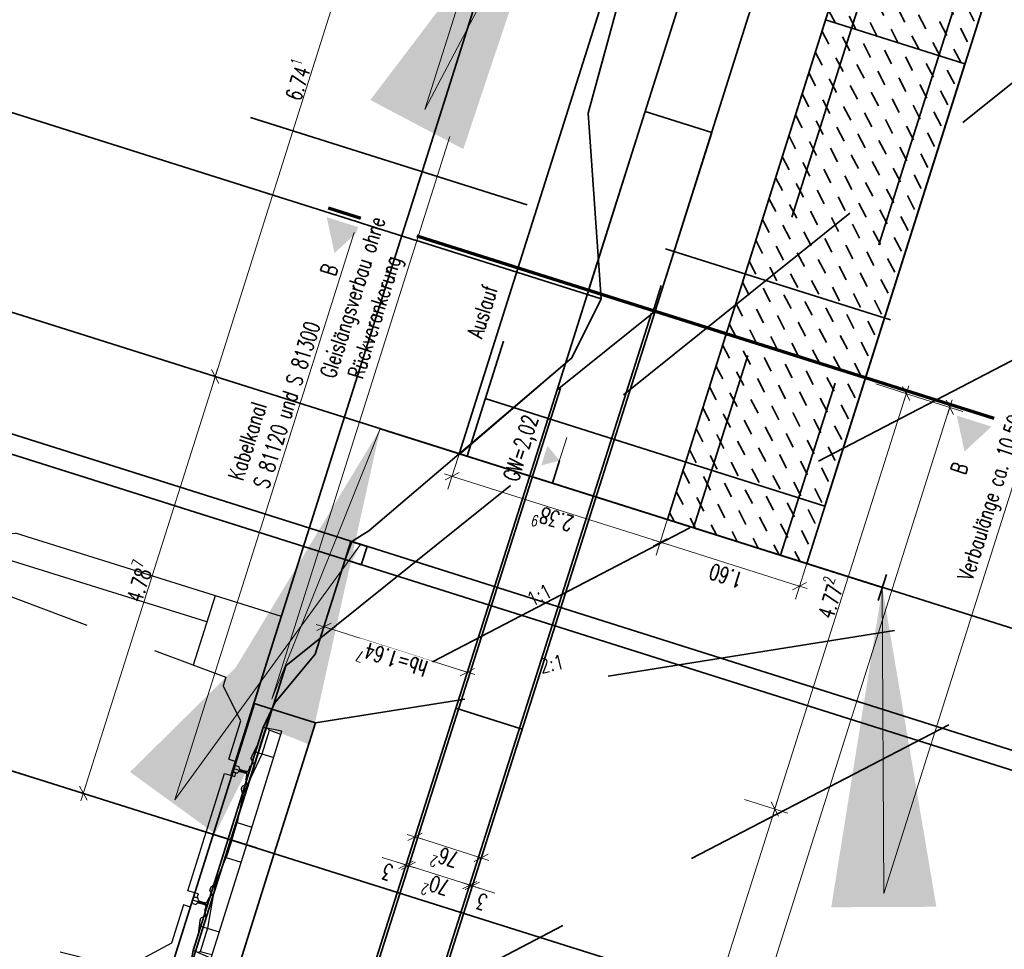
# Model space of a CAD drawing. Header units: metres. Extents: x -11 to 3521450, y 0 to 5943726.
# Tile 85 of 97: x 3521396 to 3521406, y 5943348 to 5943358. Entities that reach past the tile are written whole.
import ezdxf
from ezdxf.enums import TextEntityAlignment as Align

# ---------------------------------------------------------------- set-up
doc = ezdxf.new("R2010")
doc.units = ezdxf.units.M
doc.header["$PDMODE"] = 35
doc.header["$PDSIZE"] = 0.1
for name, pattern in [('AUSGEZOGEN', [2, 1, 1]), ('JIS_02_0.7', [1.35, 0.75, -0.6]), ('STRICHLINIE', [19.05, 12.7, -6.35]), ('Strichpunkt', [25.4, 12.7, -6.35, 0, -6.35]), ('STRICHPUNKT2_2', [6.35, 3.175, -1.5875, 0, -1.5875]), ('Verdeckt2', [4.7625, 3.175, -1.5875]), ('VERDECKT2_2', [2.38125, 1.5875, -0.79375])]:
    doc.linetypes.add(name, pattern=pattern)
for name, color, linetype in [('IB_LIRA_018', 3, 'Continuous'), ('IBJ_Entwässerung', 170, 'Continuous'), ('IBJ_Sonstiges', 10, 'Continuous'), ('T__SCHN', 1, 'Continuous'), ('T__TEXT', 2, 'Continuous'), ('T__VERM', 3, 'Continuous')]:
    doc.layers.add(name, color=color, linetype=linetype)
for name, color, linetype, true_color in [('IBJ_Bestand', 7, 'Continuous', 0x898989), ('IBJ_DB-Grenze', 3, 'Continuous', 0x00ff00), ('IBJ_Rückbau', 40, 'Continuous', 0xffbf00)]:
    doc.layers.add(name, color=color, linetype=linetype, true_color=true_color)
doc.layers.add('IBJ_Hilfslinien', color=210, linetype='Continuous', plot=False)
doc.styles.add('SIMPLEX7', font='simplexd.shx', dxfattribs={"width": 0.7})
doc.styles.add('SIMPLEX8', font='simplexd.shx', dxfattribs={"width": 0.8})
doc.styles.get("Standard").update_dxf_attribs({"font": 'simplex.shx', "width": 0.7})
doc.dimstyles.new('SOFI35$0', dxfattribs={"dimtxt": 3.5, "dimasz": 0.35, "dimexe": 0.18, "dimexo": 0.0625, "dimgap": 0.945, "dimtad": 1, "dimdec": 3, "dimrnd": 0.001, "dimzin": 0, "dimdsep": 46, "dimtxsty": 'Standard', "dimblk1": 'SOF_BEMSTR1', "dimblk2": 'SOF_BEMSTR2', "dimsah": 1, "dimcen": 3.5, "dimse1": 1, "dimse2": 1, "dimclrd": 1, "dimclre": 1, "dimclrt": 2, "dimadec": 0, "dimazin": 0, "dimtfac": 1, "dimtdec": 3, "dimtmove": 0, "dimatfit": 3, "dimfxl": 1, "dimtolj": 1, "dimtzin": 0, "dimlwd": 0, "dimlwe": 0, "dimarcsym": 0})
doc.dimstyles.new('SOFI35$7', dxfattribs={"dimscale": 0, "dimtxt": 3.5, "dimasz": 3.5, "dimexe": 0.18, "dimexo": 0.0625, "dimgap": 0.945, "dimtad": 1, "dimdec": 3, "dimrnd": 0.001, "dimzin": 0, "dimdsep": 46, "dimtxsty": 'Standard', "dimblk1": 'SOF_BEMSTR1', "dimblk2": 'SOF_BEMSTR2', "dimcen": 3.5, "dimse1": 1, "dimse2": 1, "dimclrd": 1, "dimclre": 1, "dimclrt": 2, "dimadec": 0, "dimazin": 0, "dimtfac": 1, "dimtdec": 3, "dimtmove": 0, "dimatfit": 0, "dimfxl": 1, "dimtolj": 1, "dimtzin": 0, "dimlwd": 0, "dimlwe": 0, "dimarcsym": 0})

# ---------------------------------------------------------------- blocks, each defined once
blk = doc.blocks.new('Druckbereich')
at = {"layer": 'IBJ_Hilfslinien', "linetype": 'AUSGEZOGEN', "lineweight": 35}
for p, q in [((82.234, 163.347, 0), (82.232, 174.405, 0)), ((80.733, 168.347, 0), (83.733, 168.347, 0)), ((83.733, 167.848, 0), (83.733, 168.347, 0))]:
    blk.add_line(p, q, dxfattribs=at)
at = {"layer": 'IBJ_Sonstiges', "color": 7, "linetype": 'Verdeckt2', "lineweight": 35}
for p, q in [((80.733, 167.847, 0), (82.233, 167.847, 0)), ((83.733, 167.848, 0), (82.233, 167.847, 0)), ((93.74, 157.847, 0), (83.733, 167.848, 0)), ((88.737, 157.847, 0), (83.733, 167.848, 0))]:
    blk.add_line(p, q, dxfattribs=at)
at = {"layer": 'T__TEXT', "char_height": 0.31023, "attachment_point": 3, "style": 'SIMPLEX8'}
for s, insert, rotation in [('{\\H0.5x;1:1}', (85.955, 165.892), 315.0166), ('{\\H0.5x;2:1}', (85.262, 165.5), 300.0166)]:
    blk.add_mtext_dynamic_manual_height_columns(s, width=7.19212, gutter_width=0.776, heights=[0], dxfattribs=dict(at, insert=insert, rotation=rotation))
blk = doc.blocks.new('A$C2bd612a1')
at = {"layer": 'IBJ_Sonstiges', "rotation": 359.9886756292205}
blk.add_blockref('Druckbereich', (-83.351, -168.328, 0), dxfattribs=at)
blk = doc.blocks.new('A$C9e748f13')
at = {"layer": 'IBJ_Hilfslinien', "linetype": 'Continuous', "lineweight": 35}
for p in [(-1.485, -0.08), (1.515, -0.28)]:
    blk.add_line(p, (1.515, -0.08), dxfattribs=at)
at = {"layer": 'T__VERM', "linetype": 'AUSGEZOGEN', "lineweight": 35}
blk.add_blockref('A$C2bd612a1', (1.099, -0.282, 0), dxfattribs=at)
blk = doc.blocks.new('A$C938e4b3e')
at = {"layer": 'IBJ_Sonstiges', "color": 2, "linetype": 'Continuous', "lineweight": 35}
blk.add_blockref('A$C9e748f13', (0.85, 0), dxfattribs=at)
blk = doc.blocks.new('Lichtraumprofil GC')
at = {"layer": 'IB_LIRA_018', "color": 252, "linetype": 'STRICHPUNKT2_2'}
blk.add_line((-50.599, -150.869), (-50.561, -143.87, 0), dxfattribs=at)
at = {"layer": 'IB_LIRA_018', "color": 252}
for p, q in [((-51.673, -144.214, 0), (-52.075, -144.511, 0)), ((-50.563, -144.22, 0), (-51.673, -144.214, 0)), ((-50.563, -144.22, 0), (-49.453, -144.225, 0)), ((-49.453, -144.225, 0), (-49.055, -144.528, 0)), ((-52.08, -145.461, 0), (-52.075, -144.511, 0)), ((-49.06, -145.478, 0), (-49.055, -144.528, 0)), ((-51.636, -144.714, 0), (-52.038, -145.012, 0)), ((-50.566, -144.719, 0), (-51.636, -144.714, 0)), ((-50.566, -144.719, 0), (-49.496, -144.725, 0)), ((-49.496, -144.725, 0), (-49.098, -145.027, 0)), ((-52.038, -145.012, 0), (-52.04, -145.462, 0)), ((-49.098, -145.027, 0), (-49.1, -145.477, 0)), ((-52.43, -145.46, 0), (-53.08, -147.306, 0)), ((-50.57, -145.469, 0), (-52.43, -145.46, 0)), ((-50.57, -145.469, 0), (-48.71, -145.479, 0)), ((-48.71, -145.479, 0), (-48.08, -147.333, 0)), ((-53.096, -150.356), (-53.08, -147.306, 0)), ((-48.096, -150.383), (-48.08, -147.333, 0)), ((-51.313, -150.366), (-53.096, -150.356)), ((-51.35, -150.365), (-51.351, -150.538)), ((-51.314, -150.404), (-51.313, -150.366)), ((-51.269, -150.404), (-51.314, -150.404)), ((-51.269, -150.404), (-51.268, -150.366)), ((-49.923, -150.373), (-51.268, -150.366)), ((-49.924, -150.411), (-49.923, -150.373)), ((-49.924, -150.411), (-49.879, -150.411)), ((-49.879, -150.411), (-49.878, -150.373)), ((-49.878, -150.373), (-48.096, -150.383)), ((-49.842, -150.373), (-49.843, -150.546)), ((-51.899, -150.745), (-51.877, -150.535)), ((-51.688, -150.536), (-51.877, -150.535)), ((-51.688, -150.536), (-51.54, -150.512)), ((-51.598, -150.521), (-51.599, -150.746)), ((-51.107, -150.549), (-51.598, -150.612)), ((-51.538, -150.512), (-51.514, -150.512)), ((-51.506, -150.515), (-51.479, -150.548)), ((-51.455, -150.537), (-51.464, -150.548)), ((-51.251, -150.538), (-51.455, -150.537)), ((-51.251, -150.538), (-51.242, -150.549)), ((-51.199, -150.517), (-51.227, -150.549)), ((-51.166, -150.514), (-51.192, -150.513)), ((-51.108, -150.549), (-51.161, -150.515)), ((-51.107, -150.549), (-50.797, -150.581)), ((-50.087, -150.554), (-50.397, -150.583)), ((-50.087, -150.554), (-49.596, -150.623)), ((-50.086, -150.554), (-50.033, -150.521)), ((-50.027, -150.52), (-50.002, -150.52)), ((-49.994, -150.523), (-49.967, -150.556)), ((-49.943, -150.545), (-49.952, -150.556)), ((-49.943, -150.545), (-49.739, -150.546)), ((-49.739, -150.546), (-49.73, -150.557)), ((-49.687, -150.525), (-49.715, -150.557)), ((-49.655, -150.522), (-49.68, -150.521)), ((-49.506, -150.547), (-49.653, -150.522)), ((-49.596, -150.532), (-49.597, -150.757)), ((-49.506, -150.547), (-49.317, -150.548)), ((-49.297, -150.759), (-49.317, -150.548)), ((-51.87, -150.611), (-51.883, -150.592)), ((-51.863, -150.745), (-51.87, -150.611)), ((-51.598, -150.612), (-51.87, -150.611)), ((-50.797, -150.581), (-50.798, -150.751)), ((-50.597, -150.582), (-50.797, -150.581)), ((-50.597, -150.582), (-50.397, -150.583)), ((-50.397, -150.583), (-50.398, -150.753)), ((-49.596, -150.623), (-49.324, -150.624)), ((-49.332, -150.758), (-49.324, -150.624)), ((-49.324, -150.624), (-49.311, -150.606)), ((-50.598, -150.752), (-51.899, -150.745)), ((-50.598, -150.752), (-49.297, -150.759))]:
    blk.add_line(p, q, dxfattribs=at)
at = {"layer": 'IB_LIRA_018', "color": 252, "linetype": 'VERDECKT2_2'}
for p, q in [((-52.281, -146.465, 0), (-51.641, -145.624, 0)), ((-51.641, -145.624, 0), (-50.571, -145.629, 0)), ((-49.501, -145.635, 0), (-50.571, -145.629, 0)), ((-48.869, -146.484, 0), (-49.501, -145.635, 0)), ((-52.439, -146.77, 0), (-52.281, -146.465, 0)), ((-48.715, -146.789, 0), (-48.869, -146.484, 0)), ((-52.439, -146.77, 0), (-52.277, -149.981)), ((-48.715, -146.789, 0), (-48.911, -149.998)), ((-52.277, -149.981), (-52.177, -149.981)), ((-51.87, -150.283), (-52.177, -149.981)), ((-49.32, -150.296), (-49.011, -149.998)), ((-48.911, -149.998), (-49.011, -149.998)), ((-51.431, -150.285), (-51.87, -150.283)), ((-51.268, -150.286), (-49.923, -150.293)), ((-49.76, -150.294), (-49.32, -150.296))]:
    blk.add_line(p, q, dxfattribs=at)
at = {"layer": 'IB_LIRA_018', "color": 252, "linetype": 'Verdeckt2'}
for p, q in [((-52.792, -149.598), (-52.78, -147.308, 0)), ((-52.78, -147.308, 0), (-52.412, -147.31, 0)), ((-48.38, -147.331, 0), (-48.748, -147.329, 0)), ((-48.392, -149.621), (-48.38, -147.331, 0)), ((-53.092, -149.596), (-52.296, -149.6)), ((-48.092, -149.623), (-48.888, -149.618)), ((-51.432, -150.365), (-51.431, -150.285)), ((-51.268, -150.366), (-51.268, -150.286)), ((-49.923, -150.293), (-49.923, -150.373)), ((-49.76, -150.294), (-49.76, -150.374))]:
    blk.add_line(p, q, dxfattribs=at)
at = {"layer": 'IB_LIRA_018', "color": 252}
for points in [[(-51.386, -150.379, 0.078026), (-51.386, -150.38), (-51.387, -150.415, 0.291961), (-51.386, -150.417), (-51.364, -150.428, -0.22882), (-51.362, -150.431, -0.029246), (-51.36, -150.442, -0.014803), (-51.359, -150.455, -0.010518), (-51.359, -150.474, -0.010518), (-51.359, -150.493, -0.014803), (-51.36, -150.507, -0.027896), (-51.362, -150.517, -0.331975), (-51.367, -150.521), (-51.402, -150.525), (-51.424, -150.526, 0.403193), (-51.426, -150.528), (-51.426, -150.535, 0.414214), (-51.424, -150.537), (-51.351, -150.538), (-51.278, -150.538, 0.414214), (-51.276, -150.535), (-51.276, -150.529, 0.403193), (-51.278, -150.526), (-51.3, -150.525), (-51.335, -150.521, -0.331975), (-51.34, -150.517, -0.027896), (-51.341, -150.507, -0.014803), (-51.342, -150.493, -0.010518), (-51.342, -150.474, -0.010518), (-51.342, -150.455, -0.014803), (-51.341, -150.442, -0.029246), (-51.339, -150.431, -0.22882), (-51.336, -150.428), (-51.315, -150.418, 0.291961), (-51.314, -150.416), (-51.314, -150.38, 0.078026), (-51.314, -150.38)], [(-49.878, -150.387, 0.078026), (-49.878, -150.388), (-49.879, -150.423, 0.291961), (-49.877, -150.425), (-49.856, -150.436, -0.22882), (-49.853, -150.439, -0.029246), (-49.852, -150.45, -0.014803), (-49.851, -150.463, -0.010518), (-49.851, -150.482, -0.010518), (-49.851, -150.501, -0.014803), (-49.852, -150.515, -0.027896), (-49.854, -150.525, -0.331975), (-49.858, -150.529), (-49.894, -150.533), (-49.915, -150.534, 0.403193), (-49.918, -150.536), (-49.918, -150.543, 0.414214), (-49.915, -150.545), (-49.843, -150.546), (-49.77, -150.546, 0.414214), (-49.768, -150.543), (-49.767, -150.537, 0.403193), (-49.77, -150.534), (-49.791, -150.533), (-49.827, -150.529, -0.331975), (-49.831, -150.525, -0.027896), (-49.833, -150.515, -0.014803), (-49.834, -150.501, -0.010518), (-49.834, -150.482, -0.010518), (-49.834, -150.463, -0.014803), (-49.832, -150.45, -0.029246), (-49.831, -150.439, -0.22882), (-49.828, -150.436), (-49.807, -150.426, 0.291961), (-49.805, -150.424), (-49.806, -150.388, 0.078026), (-49.806, -150.388)]]:
    blk.add_lwpolyline(points, format="xyb", dxfattribs=at)
for centre, radius, start, end in [((-51.378, -150.382), 0.00834, 123.6153, 160.8051), ((-51.365, -150.394), 0.0259, 111.7788, 134.1015), ((-51.356, -150.416), 0.0503, 99.2357, 111.7788), ((-51.35, -150.452), 0.0869, 90.1644, 99.2357), ((-51.351, -150.452), 0.0869, 80.1573, 89.2285), ((-51.345, -150.416), 0.0503, 67.6141, 80.1573), ((-51.336, -150.394), 0.0259, 45.2915, 67.6141), ((-51.322, -150.382), 0.00834, 18.5878, 55.7777), ((-49.87, -150.39), 0.00834, 123.6153, 160.8051), ((-49.856, -150.402), 0.0259, 111.7788, 134.1015), ((-49.847, -150.424), 0.0503, 99.2357, 111.7788), ((-49.841, -150.46), 0.0869, 90.1644, 99.2357), ((-49.843, -150.46), 0.0869, 80.1573, 89.2285), ((-49.837, -150.424), 0.0503, 67.6141, 80.1573), ((-49.827, -150.402), 0.0259, 45.2915, 67.6141), ((-49.814, -150.39), 0.00834, 18.5878, 55.7777), ((-51.538, -150.522), 0.01, 89.6965, 99.2705), ((-51.514, -150.522), 0.01, 39.7267, 89.6965), ((-51.471, -150.541), 0.01, 219.7267, 319.6662), ((-51.234, -150.543), 0.01, 219.7267, 319.6662), ((-51.192, -150.523), 0.01, 89.6965, 139.6662), ((-51.166, -150.524), 0.01, 57.6911, 89.6965), ((-51.106, -150.546), 0.0025, 237.6911, 264.1689), ((-50.087, -150.552), 0.0025, 275.224, 301.7018), ((-50.027, -150.53), 0.01, 89.6965, 121.7018), ((-50.002, -150.53), 0.01, 39.7267, 89.6965), ((-49.959, -150.549), 0.01, 219.7267, 319.6662), ((-49.722, -150.551), 0.01, 219.7267, 319.6662), ((-49.68, -150.531), 0.01, 89.6965, 139.6662), ((-49.655, -150.532), 0.01, 80.1225, 89.6965)]:
    blk.add_arc(centre, radius, start, end, dxfattribs=at)
at = {"layer": 'T__TEXT', "color": 252, "lineweight": 35, "insert": (-52.06, -142.957, 0), "char_height": 0.175, "attachment_point": 1, "rotation": 359.6963, "style": 'SIMPLEX8'}
blk.add_mtext_dynamic_manual_height_columns('Lichtraumprofil GC nach EBO ', width=4.62807, gutter_width=0.875, heights=[0], dxfattribs=at)
blk = doc.blocks.new('SOF_BEMSTR1')
at = {"color": 0, "linetype": 'ByBlock', "lineweight": -2}
for p, q in [((0, 20), (0, -8.5)), ((3.535, 3.535), (-3.535, -3.535)), ((-5, 0), (5, 0))]:
    blk.add_line(p, q, dxfattribs=at)
blk = doc.blocks.new('SOF_BEMSTR2')
at = {"color": 0, "linetype": 'ByBlock', "lineweight": -2}
for p, q in [((0, -20), (0, 8.5)), ((3.535, 3.535), (-3.535, -3.535)), ((-5, 0), (5, 0))]:
    blk.add_line(p, q, dxfattribs=at)
blk = doc.blocks.new('*D101')
at = {"layer": 'Defpoints', "color": 0, "linetype": 'AUSGEZOGEN', "lineweight": 35, "transparency": 16777216}
for p in [(3521403.292, 5943354.338), (3521401.866, 5943349.784), (3521403.882, 5943349.146)]:
    blk.add_point(p, dxfattribs=at)
at = {"layer": 'T__VERM', "color": 1, "linetype": 'AUSGEZOGEN', "lineweight": 0, "transparency": 16777216}
blk.add_line((3521405.316, 5943353.679), (3521403.887, 5943349.162), dxfattribs=at)
at = {"layer": 'T__VERM', "color": 1, "linetype": 'AUSGEZOGEN', "lineweight": 0, "transparency": 16777216, "xscale": 0.0175, "yscale": 0.0175, "zscale": 0.0175}
for name, p, rotation in [('SOF_BEMSTR1', (3521405.321, 5943353.696), 72.4443742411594), ('SOF_BEMSTR2', (3521403.882, 5943349.146), 252.4443742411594)]:
    blk.add_blockref(name, p, dxfattribs=dict(at, rotation=rotation))
at = {"layer": 'T__VERM', "color": 2, "linetype": 'AUSGEZOGEN', "lineweight": 35, "transparency": 16777216, "insert": (3521404.473, 5943351.461), "char_height": 0.175, "attachment_point": 5, "rotation": 72.4444}
blk.add_mtext('\\A1;\\A1;4.77{\\H.7x;\\S2^ ;}', dxfattribs=at)
blk = doc.blocks.new('*D102')
at = {"layer": 'Defpoints', "color": 0, "linetype": 'AUSGEZOGEN', "lineweight": 35, "transparency": 16777216}
for p in [(3521401.866, 5943349.784), (3521400.503, 5943345.495), (3521402.525, 5943344.855)]:
    blk.add_point(p, dxfattribs=at)
at = {"layer": 'T__VERM', "color": 1, "linetype": 'AUSGEZOGEN', "lineweight": 0, "transparency": 16777216}
blk.add_line((3521403.877, 5943349.129), (3521402.53, 5943344.872), dxfattribs=at)
at = {"layer": 'T__VERM', "color": 1, "linetype": 'AUSGEZOGEN', "lineweight": 0, "transparency": 16777216, "xscale": 0.0175, "yscale": 0.0175, "zscale": 0.0175}
for name, p, rotation in [('SOF_BEMSTR1', (3521403.882, 5943349.146), 72.4443742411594), ('SOF_BEMSTR2', (3521402.525, 5943344.855), 252.4443742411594)]:
    blk.add_blockref(name, p, dxfattribs=dict(at, rotation=rotation))
at = {"layer": 'T__VERM', "color": 2, "linetype": 'AUSGEZOGEN', "lineweight": 35, "transparency": 16777216, "insert": (3521403.075, 5943347.041), "char_height": 0.175, "attachment_point": 5, "rotation": 72.4444}
blk.add_mtext('\\A1;\\A1;4.50{\\H.7x;\\S^ ;}', dxfattribs=at)
blk = doc.blocks.new('*D105')
at = {"layer": 'Defpoints', "color": 0, "linetype": 'AUSGEZOGEN', "lineweight": 35, "transparency": 16777216}
for p in [(3521403.292, 5943354.338), (3521397.758, 5943336.923), (3521400.285, 5943336.124)]:
    blk.add_point(p, dxfattribs=at)
at = {"layer": 'T__VERM', "color": 1, "linetype": 'AUSGEZOGEN', "lineweight": 0, "transparency": 16777216}
blk.add_line((3521405.792, 5943353.528), (3521400.291, 5943336.14), dxfattribs=at)
at = {"layer": 'T__VERM', "color": 1, "linetype": 'AUSGEZOGEN', "lineweight": 0, "transparency": 16777216, "xscale": 0.0175, "yscale": 0.0175, "zscale": 0.0175}
for name, p, rotation in [('SOF_BEMSTR1', (3521405.797, 5943353.545), 72.4443742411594), ('SOF_BEMSTR2', (3521400.285, 5943336.124), 252.4443742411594)]:
    blk.add_blockref(name, p, dxfattribs=dict(at, rotation=rotation))
at = {"layer": 'T__VERM', "color": 2, "linetype": 'AUSGEZOGEN', "lineweight": 35, "transparency": 16777216, "insert": (3521402.913, 5943344.875), "char_height": 0.175, "attachment_point": 5, "rotation": 72.4444}
blk.add_mtext('\\A1;\\A1;18.27{\\H.7x;\\S2^ ;}', dxfattribs=at)
blk = doc.blocks.new('*D106')
at = {"layer": 'Defpoints', "color": 0, "linetype": 'AUSGEZOGEN', "lineweight": 35, "transparency": 16777216}
for p in [(3521400.668, 5943348.61), (3521399.771, 5943348.303), (3521400.501, 5943348.086)]:
    blk.add_point(p, dxfattribs=at)
at = {"layer": 'T__VERM', "color": 1, "linetype": 'AUSGEZOGEN', "lineweight": 0, "transparency": 16777216}
blk.add_line((3521399.959, 5943348.836), (3521400.651, 5943348.616), dxfattribs=at)
at = {"layer": 'T__VERM', "color": 1, "linetype": 'AUSGEZOGEN', "lineweight": 0, "transparency": 16777216, "xscale": 0.0175, "yscale": 0.0175, "zscale": 0.0175}
for name, p, rotation in [('SOF_BEMSTR1', (3521399.942, 5943348.841), 162.3698878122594), ('SOF_BEMSTR2', (3521400.668, 5943348.61), 342.3698878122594)]:
    blk.add_blockref(name, p, dxfattribs=dict(at, rotation=rotation))
at = {"layer": 'T__VERM', "color": 2, "linetype": 'AUSGEZOGEN', "lineweight": 35, "transparency": 16777216, "insert": (3521400.264, 5943348.597), "char_height": 0.175, "attachment_point": 5, "rotation": 162.3699}
blk.add_mtext('\\A1;\\A1;76{\\H.7x;\\S2^ ;}', dxfattribs=at)
blk = doc.blocks.new('*D139')
at = {"layer": 'Defpoints', "color": 0, "linetype": 'AUSGEZOGEN', "lineweight": 35, "transparency": 16777216}
for p in [(3521399.789, 5943360.31), (3521401.597, 5943359.738), (3521399.563, 5943353.311)]:
    blk.add_point(p, dxfattribs=at)
at = {"layer": 'T__VERM', "color": 1, "linetype": 'AUSGEZOGEN', "lineweight": 0, "transparency": 16777216}
blk.add_line((3521397.761, 5943353.9), (3521399.783, 5943360.293), dxfattribs=at)
at = {"layer": 'T__VERM', "color": 1, "linetype": 'AUSGEZOGEN', "lineweight": 0, "transparency": 16777216, "xscale": 0.0175, "yscale": 0.0175, "zscale": 0.0175}
for name, p, rotation in [('SOF_BEMSTR2', (3521399.789, 5943360.31), 72.4443742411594), ('SOF_BEMSTR1', (3521397.755, 5943353.883), 252.4443742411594)]:
    blk.add_blockref(name, p, dxfattribs=dict(at, rotation=rotation))
at = {"layer": 'T__VERM', "color": 2, "linetype": 'AUSGEZOGEN', "lineweight": 35, "transparency": 16777216, "insert": (3521398.644, 5943357.137), "char_height": 0.175, "attachment_point": 5, "rotation": 72.4444}
blk.add_mtext('\\A1;\\A1;6.74{\\H.7x;\\S1^ ;}', dxfattribs=at)
blk = doc.blocks.new('*D144')
at = {"layer": 'Defpoints', "color": 0, "linetype": 'AUSGEZOGEN', "lineweight": 35, "transparency": 16777216}
for p in [(3521399.063, 5943351.512), (3521398.946, 5943351.142), (3521400.633, 5943351.016)]:
    blk.add_point(p, dxfattribs=at)
at = {"layer": 'T__VERM', "color": 1, "linetype": 'AUSGEZOGEN', "lineweight": 0, "transparency": 16777216}
blk.add_line((3521400.499, 5943350.65), (3521398.962, 5943351.136), dxfattribs=at)
at = {"layer": 'T__VERM', "color": 1, "linetype": 'AUSGEZOGEN', "lineweight": 0, "transparency": 16777216, "xscale": 0.0175, "yscale": 0.0175, "zscale": 0.0175}
for name, p, rotation in [('SOF_BEMSTR2', (3521398.946, 5943351.142), 162.4443742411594), ('SOF_BEMSTR1', (3521400.516, 5943350.645), 342.4443742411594)]:
    blk.add_blockref(name, p, dxfattribs=dict(at, rotation=rotation))
at = {"layer": 'T__VERM', "color": 2, "linetype": 'AUSGEZOGEN', "lineweight": 35, "transparency": 16777216, "insert": (3521399.69, 5943350.765), "char_height": 0.175, "attachment_point": 5, "rotation": 162.4444, "bg_fill": 3, "box_fill_scale": 1.1, "bg_fill_color": 256, "bg_fill_true_color": 13158600, "bg_fill_transparency": 0}
blk.add_mtext('\\A1;\\A1;hb=1.64{\\H.7x;\\S7^ ;}', dxfattribs=at)
blk = doc.blocks.new('*D146')
at = {"layer": 'Defpoints', "color": 0, "linetype": 'AUSGEZOGEN', "lineweight": 35, "transparency": 16777216}
for p in [(3521399.872, 5943348.524), (3521399.749, 5943348.234), (3521399.778, 5943348.225)]:
    blk.add_point(p, dxfattribs=at)
at = {"layer": 'T__VERM', "color": 1, "linetype": 'AUSGEZOGEN', "lineweight": 0, "transparency": 16777216}
for p, q in [((3521399.582, 5943348.616), (3521399.844, 5943348.533)), ((3521399.827, 5943348.539), (3521399.81, 5943348.544)), ((3521399.844, 5943348.533), (3521399.872, 5943348.524)), ((3521399.844, 5943348.533), (3521399.872, 5943348.524)), ((3521399.889, 5943348.519), (3521399.906, 5943348.514))]:
    blk.add_line(p, q, dxfattribs=at)
at = {"layer": 'T__VERM', "color": 1, "linetype": 'AUSGEZOGEN', "lineweight": 0, "transparency": 16777216, "xscale": 0.0175, "yscale": 0.0175, "zscale": 0.0175}
for name, p, rotation in [('SOF_BEMSTR2', (3521399.844, 5943348.533), 342.4443742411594), ('SOF_BEMSTR1', (3521399.872, 5943348.524), 162.4443742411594)]:
    blk.add_blockref(name, p, dxfattribs=dict(at, rotation=rotation))
at = {"layer": 'T__VERM', "color": 2, "linetype": 'AUSGEZOGEN', "lineweight": 35, "transparency": 16777216, "insert": (3521399.642, 5943348.456), "char_height": 0.175, "attachment_point": 5, "rotation": 162.4444}
blk.add_mtext('\\A1;\\A1;3{\\H.7x;\\S^ ;}', dxfattribs=at)
blk = doc.blocks.new('*D147')
at = {"layer": 'Defpoints', "color": 0, "linetype": 'AUSGEZOGEN', "lineweight": 35, "transparency": 16777216}
for p in [(3521399.778, 5943348.225), (3521400.541, 5943348.313), (3521400.447, 5943348.014)]:
    blk.add_point(p, dxfattribs=at)
at = {"layer": 'T__VERM', "color": 1, "linetype": 'AUSGEZOGEN', "lineweight": 0, "transparency": 16777216}
blk.add_line((3521399.889, 5943348.519), (3521400.525, 5943348.318), dxfattribs=at)
at = {"layer": 'T__VERM', "color": 1, "linetype": 'AUSGEZOGEN', "lineweight": 0, "transparency": 16777216, "xscale": 0.0175, "yscale": 0.0175, "zscale": 0.0175}
for name, p, rotation in [('SOF_BEMSTR1', (3521399.872, 5943348.524), 162.4443742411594), ('SOF_BEMSTR2', (3521400.541, 5943348.313), 342.4443742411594)]:
    blk.add_blockref(name, p, dxfattribs=dict(at, rotation=rotation))
at = {"layer": 'T__VERM', "color": 2, "linetype": 'AUSGEZOGEN', "lineweight": 35, "transparency": 16777216, "insert": (3521400.166, 5943348.29), "char_height": 0.175, "attachment_point": 5, "rotation": 162.4444}
blk.add_mtext('\\A1;\\A1;70{\\H.7x;\\S2^ ;}', dxfattribs=at)
blk = doc.blocks.new('*D148')
at = {"layer": 'Defpoints', "color": 0, "linetype": 'AUSGEZOGEN', "lineweight": 35, "transparency": 16777216}
for p in [(3521400.57, 5943348.303), (3521400.447, 5943348.014), (3521400.476, 5943348.005)]:
    blk.add_point(p, dxfattribs=at)
at = {"layer": 'T__VERM', "color": 1, "linetype": 'AUSGEZOGEN', "lineweight": 0, "transparency": 16777216}
for p, q in [((3521400.525, 5943348.318), (3521400.508, 5943348.323)), ((3521400.541, 5943348.313), (3521400.57, 5943348.303)), ((3521400.541, 5943348.313), (3521400.57, 5943348.303)), ((3521400.816, 5943348.225), (3521400.57, 5943348.303)), ((3521400.587, 5943348.298), (3521400.604, 5943348.293))]:
    blk.add_line(p, q, dxfattribs=at)
at = {"layer": 'T__VERM', "color": 1, "linetype": 'AUSGEZOGEN', "lineweight": 0, "transparency": 16777216, "xscale": 0.0175, "yscale": 0.0175, "zscale": 0.0175}
for name, p, rotation in [('SOF_BEMSTR2', (3521400.541, 5943348.313), 342.4443742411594), ('SOF_BEMSTR1', (3521400.57, 5943348.303), 162.4443742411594)]:
    blk.add_blockref(name, p, dxfattribs=dict(at, rotation=rotation))
at = {"layer": 'T__VERM', "color": 2, "linetype": 'AUSGEZOGEN', "lineweight": 35, "transparency": 16777216, "insert": (3521400.675, 5943348.129), "char_height": 0.175, "attachment_point": 5, "rotation": 162.4444}
blk.add_mtext('\\A1;\\A1;3{\\H.7x;\\S^ ;}', dxfattribs=at)
blk = doc.blocks.new('*D155')
at = {"layer": 'Defpoints', "color": 0, "linetype": 'AUSGEZOGEN', "lineweight": 35, "transparency": 16777216}
for p in [(3521397.755, 5943353.883), (3521399.563, 5943353.311), (3521397.657, 5943348.893)]:
    blk.add_point(p, dxfattribs=at)
at = {"layer": 'T__VERM', "color": 1, "linetype": 'AUSGEZOGEN', "lineweight": 0, "transparency": 16777216}
blk.add_line((3521396.317, 5943349.336), (3521397.75, 5943353.866), dxfattribs=at)
at = {"layer": 'T__VERM', "color": 1, "linetype": 'AUSGEZOGEN', "lineweight": 0, "transparency": 16777216, "xscale": 0.0175, "yscale": 0.0175, "zscale": 0.0175}
for name, p, rotation in [('SOF_BEMSTR2', (3521397.755, 5943353.883), 72.4443742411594), ('SOF_BEMSTR1', (3521396.312, 5943349.319), 252.4443742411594)]:
    blk.add_blockref(name, p, dxfattribs=dict(at, rotation=rotation))
at = {"layer": 'T__VERM', "color": 2, "linetype": 'AUSGEZOGEN', "lineweight": 35, "transparency": 16777216, "insert": (3521396.905, 5943351.642), "char_height": 0.175, "attachment_point": 5, "rotation": 72.4444}
blk.add_mtext('\\A1;\\A1;4.78{\\H.7x;\\S7^ ;}', dxfattribs=at)
blk = doc.blocks.new('SOF_LEVELMARK_RAW')
at = {"color": 0, "linetype": 'Continuous', "lineweight": 35}
blk.add_solid([(0, 0), (0.65, 1), (-0.65, 1)], dxfattribs=at)
blk = doc.blocks.new('*D156')
at = {"layer": 'Defpoints', "color": 0, "linetype": 'AUSGEZOGEN', "lineweight": 35, "transparency": 16777216}
for p in [(3521400.428, 5943353.038), (3521402.705, 5943352.317), (3521402.627, 5943352.069)]:
    blk.add_point(p, dxfattribs=at)
at = {"layer": 'T__VERM', "color": 1, "linetype": 'AUSGEZOGEN', "lineweight": 0, "transparency": 16777216}
blk.add_line((3521400.366, 5943352.785), (3521402.61, 5943352.075), dxfattribs=at)
at = {"layer": 'T__VERM', "color": 1, "linetype": 'AUSGEZOGEN', "lineweight": 0, "transparency": 16777216, "xscale": 0.0175, "yscale": 0.0175, "zscale": 0.0175}
for name, p, rotation in [('SOF_BEMSTR2', (3521400.349, 5943352.79), 162.4443742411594), ('SOF_BEMSTR1', (3521402.627, 5943352.069), 342.4443742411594)]:
    blk.add_blockref(name, p, dxfattribs=dict(at, rotation=rotation))
at = {"layer": 'T__VERM', "color": 2, "linetype": 'AUSGEZOGEN', "lineweight": 35, "transparency": 16777216, "insert": (3521401.447, 5943352.301), "char_height": 0.175, "attachment_point": 5, "rotation": 162.4444}
blk.add_mtext('\\A1;\\A1;2.38{\\H.7x;\\S9^ ;}', dxfattribs=at)
blk = doc.blocks.new('*D157')
at = {"layer": 'Defpoints', "color": 0, "linetype": 'AUSGEZOGEN', "lineweight": 35, "transparency": 16777216}
for p in [(3521402.705, 5943352.317), (3521404.231, 5943351.834), (3521404.152, 5943351.587)]:
    blk.add_point(p, dxfattribs=at)
at = {"layer": 'T__VERM', "color": 1, "linetype": 'AUSGEZOGEN', "lineweight": 0, "transparency": 16777216}
blk.add_line((3521402.644, 5943352.064), (3521404.136, 5943351.592), dxfattribs=at)
at = {"layer": 'T__VERM', "color": 1, "linetype": 'AUSGEZOGEN', "lineweight": 0, "transparency": 16777216, "xscale": 0.0175, "yscale": 0.0175, "zscale": 0.0175}
for name, p, rotation in [('SOF_BEMSTR2', (3521402.627, 5943352.069), 162.4443742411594), ('SOF_BEMSTR1', (3521404.152, 5943351.587), 342.4443742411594)]:
    blk.add_blockref(name, p, dxfattribs=dict(at, rotation=rotation))
at = {"layer": 'T__VERM', "color": 2, "linetype": 'AUSGEZOGEN', "lineweight": 35, "transparency": 16777216, "insert": (3521403.349, 5943351.7), "char_height": 0.175, "attachment_point": 5, "rotation": 162.4444}
blk.add_mtext('\\A1;\\A1;1.60{\\H.7x;\\S^ ;}', dxfattribs=at)

msp = doc.modelspace()

# ---------------------------------------------------------------- hatches: boundary and pattern name
at = {"layer": 'IBJ_Sonstiges', "linetype": 'AUSGEZOGEN', "lineweight": 35}
h = msp.add_hatch(dxfattribs=at)
h.set_pattern_fill('BETONUB', color=256, scale=1.7, pattern_type=2)
h.set_pattern_definition([(117.44437, (3521270.72688, 5943372.35044), (-0.2292188, 0.07251715), [0.17, -0.17])])
edge = h.paths.add_edge_path()
edge.add_line((3521402.7053, 5943352.3171), (3521404.7386, 5943358.7441))
edge.add_line((3521404.7386, 5943358.7441), (3521406.264, 5943358.2615))
edge.add_line((3521406.264, 5943358.2615), (3521404.2307, 5943351.8345))
edge.add_line((3521404.2307, 5943351.8345), (3521402.9913, 5943352.2266))

# ---------------------------------------------------------------- linework, layer by layer
at = {"layer": 'IBJ_Bestand', "linetype": 'STRICHLINIE', "lineweight": 35, "ltscale": 0.25}
for p, q in [((3521408.4164, 5943358.6524, 0), (3521398.529, 5943350.7157, 0)), ((3521397.9257, 5943348.8088), (3521398.529, 5943350.7157))]:
    msp.add_line(p, q, dxfattribs=at)
at = {"layer": 'IBJ_Bestand', "linetype": 'AUSGEZOGEN', "lineweight": 35}
for p, q in [((3521399.1786, 5943351.8776), (3521399.2418, 5943352.0775)), ((3521399.2418, 5943352.0775), (3521399.4183, 5943352.0216)), ((3521399.4183, 5943352.0216), (3521399.3551, 5943351.8218)), ((3521399.3551, 5943351.8218), (3521399.1786, 5943351.8776))]:
    msp.add_line(p, q, dxfattribs=at)
msp.add_lwpolyline([(3521395.5258, 5943335.8227), (3521396.0244, 5943337.2991), (3521396.527, 5943338.7222), (3521395.9818, 5943341.5409), (3521396.1564, 5943342.3581), (3521396.0543, 5943342.9635), (3521396.3921, 5943343.9981), (3521396.888, 5943345.7048), (3521397.3241, 5943346.5776), (3521397.5152, 5943347.5964), (3521398.2796, 5943350.0399), (3521398.4098, 5943350.3097), (3521398.8511, 5943350.8424), (3521399.1786, 5943351.8776), (3521399.2514, 5943352.0744), (3521399.4359, 5943352.1936), (3521401.6607, 5943354.0873), (3521401.9803, 5943354.7329), (3521401.8368, 5943356.7658), (3521402.9706, 5943360.913), (3521403.0472, 5943361.354), (3521403.2215, 5943362.0044)], dxfattribs=at)
at = {"layer": 'IBJ_DB-Grenze', "linetype": 'Verdeckt2', "lineweight": 35}
msp.add_line((3521398.1431, 5943356.7191), (3521405.1499, 5943354.5024), dxfattribs=at)
at = {"layer": 'IBJ_Entwässerung', "color": 170, "linetype": 'Continuous', "lineweight": 0}
msp.add_line((3521401.4462, 5943352.7135), (3521401.6045, 5943353.214), dxfattribs=at)
at = {"layer": 'IBJ_Hilfslinien', "linetype": 'AUSGEZOGEN', "lineweight": 35}
for p, q in [((3521279.3594, 5943391.3396), (3521409.3219, 5943350.2238)), ((3521276.5919, 5943390.8798), (3521407.4081, 5943349.4939)), ((3521276.5286, 5943390.6799), (3521407.3449, 5943349.2941)), ((3521401.843, 5943354.8281), (3521409.7325, 5943379.7662)), ((3521402.5709, 5943354.5978), (3521410.2556, 5943378.8883)), ((3521400.4275, 5943353.0377), (3521408.3212, 5943377.9888)), ((3521405.9619, 5943357.3064), (3521404.4364, 5943357.789)), ((3521404.43, 5943352.4643), (3521405.9619, 5943357.3064)), ((3521400.5124, 5943353.0109), (3521400.9109, 5943354.2705)), ((3521400.7116, 5943353.6407), (3521404.43, 5943352.4643)), ((3521400.4275, 5943353.0377), (3521401.4467, 5943352.7153)), ((3521400.4275, 5943353.0377), (3521400.5124, 5943353.0109)), ((3521401.4467, 5943352.7153), (3521401.5254, 5943352.9637))]:
    msp.add_line(p, q, dxfattribs=at)
msp.add_lwpolyline([(3521402.7053, 5943352.3171), (3521404.7386, 5943358.7441), (3521406.264, 5943358.2615), (3521404.2307, 5943351.8345), (3521402.9913, 5943352.2266)], dxfattribs=at)
at = {"layer": 'IBJ_Rückbau', "linetype": 'AUSGEZOGEN', "lineweight": 35}
msp.add_lwpolyline([(3521400.4238, 5943353.0259), (3521401.6607, 5943354.0873), (3521401.9803, 5943354.7329), (3521401.8368, 5943356.7658), (3521402.5656, 5943359.4316)], dxfattribs=at)
at = {"layer": 'IBJ_Sonstiges', "linetype": 'AUSGEZOGEN', "lineweight": 35}
for p, q in [((3521404.7386, 5943358.7441), (3521402.7053, 5943352.3171)), ((3521402.5419, 5943354.5746), (3521402.6393, 5943354.8803)), ((3521402.5709, 5943354.5978), (3521397.0184, 5943337.1258)), ((3521402.5709, 5943354.5978), (3521401.4975, 5943353.7362)), ((3521402.5326, 5943354.5776), (3521396.9987, 5943337.1635)), ((3521401.4975, 5943353.7362), (3521396.6373, 5943338.4429)), ((3521401.5352, 5943353.7558), (3521396.6569, 5943338.4053))]:
    msp.add_line(p, q, dxfattribs=at)
at = {"layer": 'IBJ_Sonstiges', "linetype": 'Verdeckt2', "lineweight": 35}
for p, q in [((3521405.0246, 5943358.6537), (3521402.9913, 5943352.2266)), ((3521405.978, 5943358.352), (3521403.9447, 5943351.925)), ((3521401.4975, 5943353.7362), (3521402.4628, 5943356.7872)), ((3521402.4628, 5943356.7872), (3521403.1907, 5943356.5569)), ((3521402.5709, 5943354.5978), (3521403.1907, 5943356.5569)), ((3521405.0136, 5943351.4295), (3521405.1041, 5943351.7155))]:
    msp.add_line(p, q, dxfattribs=at)
at = {"layer": 'IBJ_Sonstiges', "lineweight": 35}
msp.add_line((3521406.264, 5943358.2615), (3521404.2307, 5943351.8345), dxfattribs=at)
at = {"layer": 'IBJ_Sonstiges', "linetype": 'Strichpunkt', "lineweight": 35}
msp.add_line((3521399.5633, 5943353.3111), (3521405.0589, 5943351.5725), dxfattribs=at)
at = {"layer": 'IBJ_Sonstiges', "linetype": 'JIS_02_0.7', "lineweight": 35, "ltscale": 2}
msp.add_line((3521401.116, 5943350.0208), (3521400.3898, 5943350.2516), dxfattribs=at)
at = {"layer": 'T__SCHN', "color": 4, "linetype": 'Strichpunkt', "lineweight": 70, "elevation": 0}
msp.add_lwpolyline([(3521406.2825, 5943353.4236), (3521398.9971, 5943355.7285)], dxfattribs=at)
at = {"layer": 'T__SCHN', "color": 3, "linetype": 'AUSGEZOGEN', "lineweight": 50}
for points in [[(3521398.9766, 5943355.628, 0), (3521399.0617, 5943355.2342, 0), (3521399.3571, 5943355.5081, 0)], [(3521405.874, 5943353.455, -0.0001), (3521405.9591, 5943353.0612, -0.0001), (3521406.2545, 5943353.3351, -0.0001)]]:
    msp.add_solid(points, dxfattribs=at)

# ---------------------------------------------------------------- block references
at = {"layer": 'IBJ_Bestand', "linetype": 'AUSGEZOGEN', "lineweight": 35}
for p, rotation in [((3521268.8353, 5943441.3696, 0), 72.93280906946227), ((3521267.097, 5943436.5317, 0), 73.1475996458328)]:
    msp.add_blockref('Lichtraumprofil GC', p, dxfattribs=dict(at, rotation=rotation))
at = {"layer": 'IBJ_Entwässerung', "color": 170, "linetype": 'AUSGEZOGEN', "lineweight": 0, "xscale": 0.175, "yscale": 0.175, "zscale": 0.175, "rotation": 72.44437424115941}
msp.add_blockref('SOF_LEVELMARK_RAW', (3521401.5254, 5943352.9637), dxfattribs=at)
at = {"layer": 'IBJ_Sonstiges', "linetype": 'AUSGEZOGEN', "lineweight": 35, "rotation": 72.50070068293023}
for p in [(3521397.3986, 5943348.0685, 0), (3521396.0088, 5943343.7136, 0)]:
    msp.add_blockref('A$C938e4b3e', p, dxfattribs=at)

# ---------------------------------------------------------------- texts
at = {"layer": 'IBJ_Entwässerung', "color": 170, "linetype": 'AUSGEZOGEN', "lineweight": 35, "insert": (3521401.2334, 5943353.0561), "char_height": 0.175, "width": 3.900943, "attachment_point": 8, "rotation": 72.44437}
msp.add_mtext('\\A1;GW=2,02', dxfattribs=at)
at = {"layer": 'T__SCHN', "color": 2, "linetype": 'AUSGEZOGEN', "lineweight": 50, "style": 'SIMPLEX7', "width": 0.7}
for p in [(3521399.0039, 5943355.0506, 0), (3521405.9012, 5943352.8776, -0.0001)]:
    msp.add_text('B', height=0.175, rotation=72.51462, dxfattribs=at).set_placement(p, align=Align.MIDDLE)
at = {"layer": 'T__TEXT', "color": 2, "linetype": 'Continuous', "lineweight": 35, "insert": (3521400.5086, 5943354.3425, 0), "char_height": 0.175, "width": 0.82568, "attachment_point": 1, "rotation": 72.44437, "style": 'SIMPLEX7'}
msp.add_mtext('Auslauf', dxfattribs=at)
at = {"layer": 'T__VERM', "color": 2, "linetype": 'AUSGEZOGEN', "lineweight": 35, "char_height": 0.175, "attachment_point": 7, "rotation": 72.44437}
for s, insert in [('\\A1;Kabelkanal\\PS 81120 und S 81300', (3521398.3371, 5943352.6424)), ('\\A1;Verbaulänge ca. 10,50m', (3521406.0991, 5943351.6185))]:
    msp.add_mtext(s, dxfattribs=dict(at, insert=insert))

# ---------------------------------------------------------------- dimensions: what is measured, and where the dimension line sits
at = {"layer": 'T__VERM', "linetype": 'AUSGEZOGEN', "lineweight": 35}
for base, p1, p2, angle, text, picture, middle in [((3521400.2854, 5943336.1237), (3521403.292, 5943354.3376), (3521397.7581, 5943336.9232), 72.44437, '\\A1;18.27{\\H.7x;\\S2^ ;}', '*D105', (3521402.9127, 5943344.875)), ((3521403.882, 5943349.1458), (3521403.292, 5943354.3376), (3521401.8658, 5943349.7836), 72.44437, '\\A1;4.77{\\H.7x;\\S2^ ;}', '*D101', (3521404.4733, 5943351.4613)), ((3521402.5247, 5943344.8553), (3521401.8658, 5943349.7836), (3521400.5029, 5943345.495), 72.44437, '\\A1;4.50{\\H.7x;\\S^ ;}', '*D102', (3521403.0749, 5943347.0412)), ((3521400.5413, 5943348.3126), (3521399.7775, 5943348.2248), (3521400.4467, 5943348.0138), 162.44437, '\\A1;70{\\H.7x;\\S2^ ;}', '*D147', (3521400.1661, 5943348.2899))]:
    dim = msp.add_linear_dim(base=base, p1=p1, p2=p2, angle=angle, text=text, dimstyle='SOFI35$0', dxfattribs=at)
    dim.commit()
    dim.dimension.update_dxf_attribs({"geometry": picture, "text_midpoint": middle})
for base, p1, p2, angle, text, override, picture, middle in [((3521402.6269, 5943352.0694), (3521400.4275, 5943353.0377), (3521402.7053, 5943352.3171), 162.44437, '\\A1;2.38{\\H.7x;\\S9^ ;}', {"dimblk1": 'SOF_BEMSTR2', "dimblk2": 'SOF_BEMSTR1'}, '*D156', (3521401.4474, 5943352.3012)), ((3521404.1524, 5943351.5868), (3521402.7053, 5943352.3171), (3521404.2307, 5943351.8345), 162.44437, '\\A1;1.60{\\H.7x;\\S^ ;}', {"dimblk1": 'SOF_BEMSTR2', "dimblk2": 'SOF_BEMSTR1'}, '*D157', (3521403.349, 5943351.6996)), ((3521400.6681, 5943348.6105), (3521399.7708, 5943348.3027), (3521400.5013, 5943348.0855), 162.36989, '\\A1;76{\\H.7x;\\S2^ ;}', {"dimblk1": 'SOF_BEMSTR1', "dimblk2": 'SOF_BEMSTR2'}, '*D106', (3521400.2642, 5943348.5975))]:
    dim = msp.add_linear_dim(base=base, p1=p1, p2=p2, angle=angle, text=text, dimstyle='SOFI35$0', override=override, dxfattribs=at)
    dim.commit()
    dim.dimension.update_dxf_attribs({"geometry": picture, "text_midpoint": middle})
for base, p1, p2, picture, middle in [((3521399.8722, 5943348.5242), (3521399.7489, 5943348.2339), (3521399.7775, 5943348.2248), '*D146', (3521399.6419, 5943348.4558)), ((3521400.5701, 5943348.3034), (3521400.4467, 5943348.0138), (3521400.4756, 5943348.0047), '*D148', (3521400.6832, 5943348.1543))]:
    dim = msp.add_linear_dim(base=base, p1=p1, p2=p2, angle=162.44437, text='\\A1;3{\\H.7x;\\S^ ;}', dimstyle='SOFI35$0', override={"dimblk1": 'SOF_BEMSTR2', "dimblk2": 'SOF_BEMSTR1', "dimtmove": 1}, dxfattribs=at)
    dim.commit()
    dim.dimension.update_dxf_attribs({"geometry": picture, "text_midpoint": middle, "dimtype": 160})

# ---------------------------------------------------------------- leaders
at = {"layer": 'T__VERM', "linetype": 'AUSGEZOGEN', "lineweight": 35, "annotation_type": 0, "has_hookline": 1, "hookline_direction": 0, "horizontal_direction": (0.301632, 0.953425, 0)}
for points, text_width in [([(3521401.5966, 5943359.7382), (3521400.0497, 5943356.8072), (3521401.1054, 5943360.1442)], 1.855), ([(3521399.3467, 5943352.0443), (3521397.3122, 5943349.2461), (3521398.3679, 5943352.5831)], 2.0708), ([(3521405.0589, 5943351.5725), (3521405.0742, 5943348.2222), (3521406.1299, 5943351.5592)], 2.24)]:
    msp.add_leader(points, dimstyle='SOFI35$7', override={"dimscale": 0}, dxfattribs=dict(at, text_width=text_width))

# ---------------------------------------------------------------- next in the draw order: texts
at = {"layer": 'T__VERM', "color": 2, "linetype": 'AUSGEZOGEN', "lineweight": 35, "insert": (3521399.4005, 5943353.7454), "char_height": 0.175, "attachment_point": 7, "rotation": 72.44437, "bg_fill": 3, "box_fill_scale": 1.5, "bg_fill_color": 256, "bg_fill_transparency": 0}
msp.add_mtext('\\A1;Gleislängsverbau ohne\\P Rückverankerung', dxfattribs=at)

# ---------------------------------------------------------------- next in the draw order: linework, layer by layer
at = {"layer": 'IBJ_Hilfslinien', "linetype": 'AUSGEZOGEN', "lineweight": 35}
for p, q in [((3521401.9803, 5943354.7329), (3521154.6352, 5943432.986)), ((3521397.929, 5943349.5191), (3521407.6665, 5943380.2984))]:
    msp.add_line(p, q, dxfattribs=at)

# ---------------------------------------------------------------- next in the draw order: dimensions: what is measured, and where the dimension line sits
at = {"layer": 'T__VERM', "linetype": 'AUSGEZOGEN', "lineweight": 35}
dim = msp.add_linear_dim(base=(3521399.7887, 5943360.3101), p1=(3521399.5633, 5943353.3111), p2=(3521401.5966, 5943359.7382), angle=72.44437, text='\\A1;6.74{\\H.7x;\\S1^ ;}', dimstyle='SOFI35$0', dxfattribs=at)
dim.commit()
dim.dimension.update_dxf_attribs({"geometry": '*D139', "text_midpoint": (3521398.6436, 5943357.1372)})

# ---------------------------------------------------------------- next in the draw order: leaders
at = {"layer": 'T__VERM', "linetype": 'AUSGEZOGEN', "lineweight": 35, "annotation_type": 0, "has_hookline": 1, "hookline_direction": 0, "text_width": 2.0183, "horizontal_direction": (0.301632, 0.953425, 0)}
msp.add_leader([(3521399.5633, 5943353.3111), (3521398.3756, 5943350.3491), (3521399.4313, 5943353.6861)], dimstyle='SOFI35$7', override={"dimscale": 0}, dxfattribs=at)

# ---------------------------------------------------------------- next in the draw order: dimensions: what is measured, and where the dimension line sits
at = {"layer": 'T__VERM', "linetype": 'AUSGEZOGEN', "lineweight": 35}
dim = msp.add_linear_dim(base=(3521398.9457, 5943351.1415), p1=(3521400.6329, 5943351.0157), p2=(3521399.063, 5943351.5123), angle=162.44437, text='\\A1;hb=1.64{\\H.7x;\\S7^ ;}', dimstyle='SOFI35$0', override={"dimpost": 'hb=<>', "dimtfill": 1}, dxfattribs=at)
dim.commit()
dim.dimension.update_dxf_attribs({"geometry": '*D144', "text_midpoint": (3521399.69, 5943350.7647)})

# ---------------------------------------------------------------- next in the draw order: dimensions: what is measured, and where the dimension line sits
dim = msp.add_linear_dim(base=(3521397.7554, 5943353.8831), p1=(3521397.6567, 5943348.8935), p2=(3521399.5633, 5943353.3111), angle=72.44437, text='\\A1;4.78{\\H.7x;\\S7^ ;}', dimstyle='SOFI35$0', dxfattribs=at)
dim.commit()
dim.dimension.update_dxf_attribs({"geometry": '*D155', "text_midpoint": (3521396.905, 5943351.6417)})

doc.saveas('drawing.dxf')
